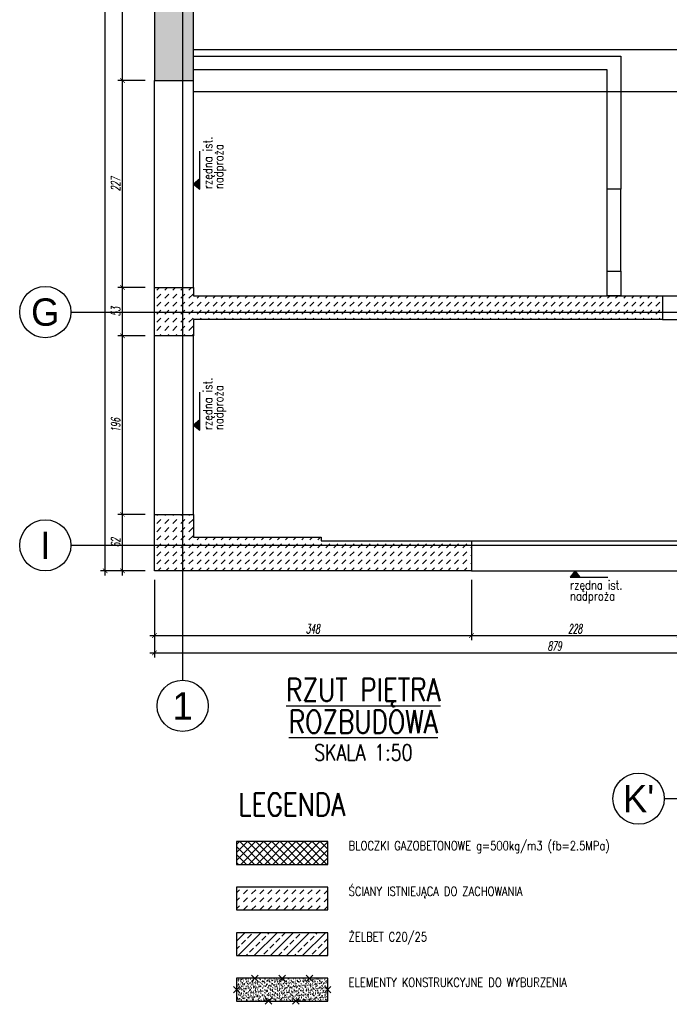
# Model space of a CAD drawing. Header units: millimetres. Extents: x -66901 to 936319, y -323998 to 488548.
# Tile 59 of 84: x 526350 to 533483, y 267845 to 278651. Entities that reach past the tile are written whole.
import ezdxf
from ezdxf.enums import TextEntityAlignment as Align
from ezdxf.lldxf.tags import DXFTag

# ---------------------------------------------------------------- set-up
doc = ezdxf.new("R2010")
doc.units = ezdxf.units.MM
doc.header["$LTSCALE"] = 5
doc.header["$MEASUREMENT"] = 0
for name, color, linetype in [('K-BELKI', 5, 'DASHED2'), ('K-HATCH', 8, 'Continuous'), ('K-OSIE', 1, 'CENTER'), ('K-S$UPY', 4, 'Continuous'), ('K-SC_KON', 2, 'Continuous'), ('K-WYMIARY', 254, 'Continuous'), ('N-20-RZEDNA', 254, 'Continuous'), ('N-35', 101, 'Continuous'), ('N-50', 4, 'Continuous'), ('S-25', 71, 'Continuous'), ('ŚCIANY_NIENOŚNE', 125, 'DASHED2')]:
    doc.layers.add(name, color=color, linetype=linetype)
doc.styles.add('GENERATED_STYLE_3', font='txt')
doc.styles.add('ROMANS', font='romans.shx', dxfattribs={"width": 0.8, "oblique": 10})
doc.styles.add('WYMIARY', font='romans.shx', dxfattribs={"width": 0.6, "oblique": 10})
tags = doc.linetypes.add('CENTER', pattern=[2, 1.25, -0.25, 0.25, -0.25]).pattern_tags.tags
tags[10:11] = [DXFTag(74, 4), DXFTag(75, 0), DXFTag(340, '0'), DXFTag(46, 1.0), DXFTag(50, 0.0), DXFTag(44, 0.0), DXFTag(45, 0.0)]
tags[8:9] = [DXFTag(74, 4), DXFTag(75, 0), DXFTag(340, '0'), DXFTag(46, 1.0), DXFTag(50, 0.0), DXFTag(44, 0.0), DXFTag(45, 0.0)]
tags[6:7] = [DXFTag(74, 4), DXFTag(75, 0), DXFTag(340, '0'), DXFTag(46, 1.0), DXFTag(50, 0.0), DXFTag(44, 0.0), DXFTag(45, 0.0)]
tags[4:5] = [DXFTag(74, 4), DXFTag(75, 0), DXFTag(340, '0'), DXFTag(46, 1.0), DXFTag(50, 0.0), DXFTag(44, 0.0), DXFTag(45, 0.0)]
tags = doc.linetypes.add('DASHED2', pattern=[0.375, 0.25, -0.125]).pattern_tags.tags
tags[6:7] = [DXFTag(74, 4), DXFTag(75, 0), DXFTag(340, '0'), DXFTag(46, 1.0), DXFTag(50, 0.0), DXFTag(44, 0.0), DXFTag(45, 0.0)]
tags[4:5] = [DXFTag(74, 4), DXFTag(75, 0), DXFTag(340, '0'), DXFTag(46, 1.0), DXFTag(50, 0.0), DXFTag(44, 0.0), DXFTag(45, 0.0)]
doc.dimstyles.new('CM50', dxfattribs={"dimscale": 50, "dimtxt": 2, "dimasz": 1, "dimexe": 1, "dimexo": 2, "dimgap": 0.5, "dimtad": 1, "dimlfac": 0.1, "dimrnd": 0.5, "dimdsep": 46, "dimtxsty": 'WYMIARY', "dimblk": 'ARCHTICK', "dimcen": 0, "dimdle": 1, "dimclrd": 253, "dimclre": 251, "dimclrt": 30, "dimaunit": 1, "dimadec": 0, "dimazin": 0, "dimtfac": 1, "dimtix": 1, "dimtmove": 0, "dimatfit": 3, "dimldrblk": 'ARCHTICK', "dimfxl": 1, "dimtvp": 0.4, "dimtolj": 1, "dimarcsym": 0})

# ---------------------------------------------------------------- blocks, each defined once
blk = doc.blocks.new('_ArchTick')
at = {"color": 0, "linetype": 'ByBlock', "const_width": 0.15}
blk.add_lwpolyline([(-0.5, -0.5), (0.5, 0.5)], dxfattribs=at)
blk = doc.blocks.new('*D831')
at = {"layer": 'Defpoints', "color": 0, "transparency": 16777216}
for p in [(527829, 272602), (531309, 272602), (531309, 271892)]:
    blk.add_point(p, dxfattribs=at)
at = {"layer": 'K-WYMIARY', "color": 251, "lineweight": -2, "transparency": 16777216}
for p, q in [((527829, 272502), (527829, 271842)), ((531309, 272502), (531309, 271842))]:
    blk.add_line(p, q, dxfattribs=at)
at = {"layer": 'K-WYMIARY', "color": 253, "lineweight": -2, "transparency": 16777216}
blk.add_line((527779, 271892), (531359, 271892), dxfattribs=at)
at = {"layer": 'K-WYMIARY', "color": 253, "lineweight": -2, "transparency": 16777216, "xscale": 50, "yscale": 50, "zscale": 50, "rotation": 180}
blk.add_blockref('_ArchTick', (527829, 271892), dxfattribs=at)
at = {"layer": 'K-WYMIARY', "color": 253, "lineweight": -2, "transparency": 16777216, "xscale": 50, "yscale": 50, "zscale": 50}
blk.add_blockref('_ArchTick', (531309, 271892), dxfattribs=at)
at = {"layer": 'K-WYMIARY', "color": 30, "transparency": 16777216, "insert": (529569, 271966), "char_height": 100, "attachment_point": 5, "style": 'WYMIARY'}
blk.add_mtext('\\A1;348', dxfattribs=at)
blk = doc.blocks.new('*D832')
at = {"layer": 'Defpoints', "color": 0, "transparency": 16777216}
for p in [(531309, 272602), (533589, 272602), (533589, 271892)]:
    blk.add_point(p, dxfattribs=at)
at = {"layer": 'K-WYMIARY', "color": 251, "lineweight": -2, "transparency": 16777216}
for p, q in [((531309, 272502), (531309, 271842)), ((533589, 272502), (533589, 271842))]:
    blk.add_line(p, q, dxfattribs=at)
at = {"layer": 'K-WYMIARY', "color": 253, "lineweight": -2, "transparency": 16777216}
blk.add_line((531259, 271892), (533639, 271892), dxfattribs=at)
at = {"layer": 'K-WYMIARY', "color": 253, "lineweight": -2, "transparency": 16777216, "xscale": 50, "yscale": 50, "zscale": 50, "rotation": 180}
blk.add_blockref('_ArchTick', (531309, 271892), dxfattribs=at)
at = {"layer": 'K-WYMIARY', "color": 253, "lineweight": -2, "transparency": 16777216, "xscale": 50, "yscale": 50, "zscale": 50}
blk.add_blockref('_ArchTick', (533589, 271892), dxfattribs=at)
at = {"layer": 'K-WYMIARY', "color": 30, "transparency": 16777216, "insert": (532449, 271966), "char_height": 100, "attachment_point": 5, "style": 'WYMIARY'}
blk.add_mtext('\\A1;228', dxfattribs=at)
blk = doc.blocks.new('*D834')
at = {"layer": 'Defpoints', "color": 0, "transparency": 16777216}
for p in [(527829, 272602), (536619, 272602), (536619, 271702)]:
    blk.add_point(p, dxfattribs=at)
at = {"layer": 'K-WYMIARY', "color": 251, "lineweight": -2, "transparency": 16777216}
for p, q in [((527829, 272502), (527829, 271652)), ((536619, 272502), (536619, 271652))]:
    blk.add_line(p, q, dxfattribs=at)
at = {"layer": 'K-WYMIARY', "color": 253, "lineweight": -2, "transparency": 16777216}
blk.add_line((527779, 271702), (536669, 271702), dxfattribs=at)
at = {"layer": 'K-WYMIARY', "color": 253, "lineweight": -2, "transparency": 16777216, "xscale": 50, "yscale": 50, "zscale": 50, "rotation": 180}
blk.add_blockref('_ArchTick', (527829, 271702), dxfattribs=at)
at = {"layer": 'K-WYMIARY', "color": 253, "lineweight": -2, "transparency": 16777216, "xscale": 50, "yscale": 50, "zscale": 50}
blk.add_blockref('_ArchTick', (536619, 271702), dxfattribs=at)
at = {"layer": 'K-WYMIARY', "color": 30, "transparency": 16777216, "insert": (532224, 271776), "char_height": 100, "attachment_point": 5, "style": 'WYMIARY'}
blk.add_mtext('\\A1;879', dxfattribs=at)
blk = doc.blocks.new('*D835')
at = {"layer": 'Defpoints', "color": 0, "transparency": 16777216}
for p in [(527479, 273222), (527829, 273222), (527829, 272602)]:
    blk.add_point(p, dxfattribs=at)
at = {"layer": 'K-WYMIARY', "color": 251, "lineweight": -2, "transparency": 16777216}
for p, q in [((527729, 273222), (527429, 273222)), ((527729, 272602), (527429, 272602))]:
    blk.add_line(p, q, dxfattribs=at)
at = {"layer": 'K-WYMIARY', "color": 253, "lineweight": -2, "transparency": 16777216}
blk.add_line((527479, 272552), (527479, 273272), dxfattribs=at)
at = {"layer": 'K-WYMIARY', "color": 253, "lineweight": -2, "transparency": 16777216, "xscale": 50, "yscale": 50, "zscale": 50}
for p, rotation in [((527479, 273222), 90), ((527479, 272602), 270)]:
    blk.add_blockref('_ArchTick', p, dxfattribs=dict(at, rotation=rotation))
at = {"layer": 'K-WYMIARY', "color": 30, "transparency": 16777216, "insert": (527404, 272912), "char_height": 100, "attachment_point": 5, "rotation": 90, "style": 'WYMIARY'}
blk.add_mtext('\\A1;62', dxfattribs=at)
blk = doc.blocks.new('*D836')
at = {"layer": 'Defpoints', "color": 0, "transparency": 16777216}
for p in [(527479, 275182), (527829, 275182), (527829, 273222)]:
    blk.add_point(p, dxfattribs=at)
at = {"layer": 'K-WYMIARY', "color": 253, "lineweight": -2, "transparency": 16777216}
blk.add_line((527479, 273172), (527479, 275232), dxfattribs=at)
at = {"layer": 'K-WYMIARY', "color": 251, "lineweight": -2, "transparency": 16777216}
for p, q in [((527729, 275182), (527429, 275182)), ((527729, 273222), (527429, 273222))]:
    blk.add_line(p, q, dxfattribs=at)
at = {"layer": 'K-WYMIARY', "color": 253, "lineweight": -2, "transparency": 16777216, "xscale": 50, "yscale": 50, "zscale": 50}
for p, rotation in [((527479, 275182), 90), ((527479, 273222), 270)]:
    blk.add_blockref('_ArchTick', p, dxfattribs=dict(at, rotation=rotation))
at = {"layer": 'K-WYMIARY', "color": 30, "transparency": 16777216, "insert": (527404, 274202), "char_height": 100, "attachment_point": 5, "rotation": 90, "style": 'WYMIARY'}
blk.add_mtext('\\A1;196', dxfattribs=at)
blk = doc.blocks.new('*D837')
at = {"layer": 'Defpoints', "color": 0, "transparency": 16777216}
for p in [(527479, 275712), (527829, 275712), (527829, 275182)]:
    blk.add_point(p, dxfattribs=at)
at = {"layer": 'K-WYMIARY', "color": 251, "lineweight": -2, "transparency": 16777216}
for p, q in [((527729, 275712), (527429, 275712)), ((527729, 275182), (527429, 275182))]:
    blk.add_line(p, q, dxfattribs=at)
at = {"layer": 'K-WYMIARY', "color": 253, "lineweight": -2, "transparency": 16777216}
blk.add_line((527479, 275132), (527479, 275762), dxfattribs=at)
at = {"layer": 'K-WYMIARY', "color": 253, "lineweight": -2, "transparency": 16777216, "xscale": 50, "yscale": 50, "zscale": 50}
for p, rotation in [((527479, 275712), 90), ((527479, 275182), 270)]:
    blk.add_blockref('_ArchTick', p, dxfattribs=dict(at, rotation=rotation))
at = {"layer": 'K-WYMIARY', "color": 30, "transparency": 16777216, "insert": (527404, 275447), "char_height": 100, "attachment_point": 5, "rotation": 90, "style": 'WYMIARY'}
blk.add_mtext('\\A1;53', dxfattribs=at)
blk = doc.blocks.new('*D838')
at = {"layer": 'Defpoints', "color": 0, "transparency": 16777216}
for p in [(527479, 277982), (527829, 277982), (527829, 275712)]:
    blk.add_point(p, dxfattribs=at)
at = {"layer": 'K-WYMIARY', "color": 251, "lineweight": -2, "transparency": 16777216}
for p, q in [((527729, 277982), (527429, 277982)), ((527729, 275712), (527429, 275712))]:
    blk.add_line(p, q, dxfattribs=at)
at = {"layer": 'K-WYMIARY', "color": 253, "lineweight": -2, "transparency": 16777216}
blk.add_line((527479, 275662), (527479, 278032), dxfattribs=at)
at = {"layer": 'K-WYMIARY', "color": 253, "lineweight": -2, "transparency": 16777216, "xscale": 50, "yscale": 50, "zscale": 50}
for p, rotation in [((527479, 277982), 90), ((527479, 275712), 270)]:
    blk.add_blockref('_ArchTick', p, dxfattribs=dict(at, rotation=rotation))
at = {"layer": 'K-WYMIARY', "color": 30, "transparency": 16777216, "insert": (527404, 276847), "char_height": 100, "attachment_point": 5, "rotation": 90, "style": 'WYMIARY'}
blk.add_mtext('\\A1;227', dxfattribs=at)
blk = doc.blocks.new('*D839')
at = {"layer": 'Defpoints', "color": 0, "transparency": 16777216}
for p in [(527479, 287392), (527829, 287392), (527829, 277982)]:
    blk.add_point(p, dxfattribs=at)
at = {"layer": 'K-WYMIARY', "color": 253, "lineweight": -2, "transparency": 16777216}
blk.add_line((527479, 277932), (527479, 287442), dxfattribs=at)
at = {"layer": 'K-WYMIARY', "color": 251, "lineweight": -2, "transparency": 16777216}
for p, q in [((527729, 287392), (527429, 287392)), ((527729, 277982), (527429, 277982))]:
    blk.add_line(p, q, dxfattribs=at)
at = {"layer": 'K-WYMIARY', "color": 253, "lineweight": -2, "transparency": 16777216, "xscale": 50, "yscale": 50, "zscale": 50}
for p, rotation in [((527479, 287392), 90), ((527479, 277982), 270)]:
    blk.add_blockref('_ArchTick', p, dxfattribs=dict(at, rotation=rotation))
at = {"layer": 'K-WYMIARY', "color": 30, "transparency": 16777216, "insert": (527404, 282687), "char_height": 100, "attachment_point": 5, "rotation": 90, "style": 'WYMIARY'}
blk.add_mtext('\\A1;941', dxfattribs=at)
blk = doc.blocks.new('*D845')
at = {"layer": 'Defpoints', "color": 0, "transparency": 16777216}
for p in [(527289, 287392), (527829, 287392), (527829, 272602)]:
    blk.add_point(p, dxfattribs=at)
at = {"layer": 'K-WYMIARY', "color": 253, "lineweight": -2, "transparency": 16777216}
blk.add_line((527289, 272552), (527289, 287442), dxfattribs=at)
at = {"layer": 'K-WYMIARY', "color": 251, "lineweight": -2, "transparency": 16777216}
for p, q in [((527729, 287392), (527239, 287392)), ((527729, 272602), (527239, 272602))]:
    blk.add_line(p, q, dxfattribs=at)
at = {"layer": 'K-WYMIARY', "color": 253, "lineweight": -2, "transparency": 16777216, "xscale": 50, "yscale": 50, "zscale": 50}
for p, rotation in [((527289, 287392), 90), ((527289, 272602), 270)]:
    blk.add_blockref('_ArchTick', p, dxfattribs=dict(at, rotation=rotation))
at = {"layer": 'K-WYMIARY', "color": 30, "transparency": 16777216, "insert": (527214, 279997), "char_height": 100, "attachment_point": 5, "rotation": 90, "style": 'WYMIARY'}
blk.add_mtext('\\A1;1479', dxfattribs=at)

msp = doc.modelspace()

# ---------------------------------------------------------------- hatches: boundary and pattern name
at = {"layer": 'K-HATCH', "lineweight": 0}
h = msp.add_hatch(dxfattribs=at)
h.set_pattern_fill('DASH', color=256, scale=500, angle=45, style=0)
h.paths.add_polyline_path([(528139, 287001.848), (527829, 287001.848), (527829, 277981.848), (528139, 277981.848)])
h.paths.add_polyline_path([(528259, 286961.848), (529669, 286961.848), (529669, 287001.848), (528139, 287001.848), (528139, 277981.848), (528259, 277981.848)])
h.paths.add_polyline_path([(528139, 287051.848), (527829, 287051.848), (527829, 287001.848), (528139, 287001.848)])
h.paths.add_polyline_path([(529669, 287051.848), (528139, 287051.848), (528139, 287001.848), (529669, 287001.848)])
h.paths.add_polyline_path([(529669, 287391.848), (528139, 287391.848), (528139, 287051.848), (529669, 287051.848)])
h.paths.add_polyline_path([(528139, 287391.848), (527829, 287391.848), (527829, 287051.848), (528139, 287051.848)])
h = msp.add_hatch(dxfattribs=at)
h.set_pattern_fill('DASH', color=256, scale=500, angle=45, style=0)
h.paths.add_polyline_path([(528139, 275711.848), (527829, 275711.848), (527829, 275441.848), (528139, 275441.848)])
h.paths.add_polyline_path([(528139, 275441.848), (527829, 275441.848), (527829, 275181.848), (528139, 275181.848)])
h.paths.add_polyline_path([(533409, 275441.848), (528139, 275441.848), (528139, 275181.848), (528259, 275181.848), (528259, 275361.848), (533409, 275361.848)])
h.paths.add_polyline_path([(533409, 275621.848), (528259, 275621.848), (528259, 275711.848), (528139, 275711.848), (528139, 275441.848), (533409, 275441.848)])
h = msp.add_hatch(dxfattribs=at)
h.set_pattern_fill('DASH', color=256, scale=500, angle=45, style=0)
h.paths.add_polyline_path([(528139, 273221.848), (527829, 273221.848), (527829, 272881.848), (528139, 272881.848)])
h.paths.add_polyline_path([(528139, 272881.848), (527829, 272881.848), (527829, 272601.848), (528139, 272601.848)])
h.paths.add_polyline_path([(531309, 272881.848), (528139, 272881.848), (528139, 272601.848), (531309, 272601.848)])
h.paths.add_polyline_path([(529659, 272971.848), (528259, 272971.848), (528259, 273221.848), (528139, 273221.848), (528139, 272881.848), (531309, 272881.848), (531309, 272931.848), (529659, 272931.848)])
h = msp.add_hatch(dxfattribs=at)
h.set_pattern_fill('ANSI37', color=256, scale=500, style=0)
h.set_pattern_definition([(45, (4462620.22, 8325744.11), (-44.19417382, 44.19417382), []), (135, (4462620.22, 8325744.11), (-44.19417382, -44.19417382), [])])
h.paths.add_polyline_path([(528731.858, 269630), (528731.858, 269380), (529731.858, 269380), (529731.858, 269630)])
h = msp.add_hatch(dxfattribs=at)
h.set_pattern_fill('DASH', color=256, scale=500, angle=45, style=0)
h.set_pattern_definition([(45, (4462620.22, 8325744.11), (9e-15, 88.38834765), [62.5, -62.5])])
h.paths.add_polyline_path([(528731.858, 269130), (528731.858, 268880), (529731.858, 268880), (529731.858, 269130)])
at = {"layer": 'K-HATCH'}
h = msp.add_hatch(dxfattribs=at)
h.set_pattern_fill('ANSI33', color=256, scale=500, style=0)
h.set_pattern_definition([(45, (4462620.22, 8325744.11), (-88.3883476, 88.3883476), []), (45, (4462708.61, 8325744.11), (-88.3883476, 88.3883476), [62.5, -31.25])])
h.paths.add_polyline_path([(528731.858, 268630), (528731.858, 268380), (529731.858, 268380), (529731.858, 268630)])
h = msp.add_hatch(dxfattribs=at)
h.set_pattern_fill('AR-SAND', color=256, scale=20, style=0)
h.set_pattern_definition([(37.5, (4462620.22, 8326244.11), (-1.25986716, 38.53647538), [0, -30.4, 0, -34, 0, -32.5]), (7.5, (4462620.22, 8326244.11), (35.3955341, 56.4429213), [0, -16.4, 0, -27.4, 0, -10.5]), (327.5, (4462595.62, 8326244.11), (62.28283724, 0.11318107), [0, -10, 0, -36, 0, -47]), (317.5, (4462595.62, 8326244.11), (60.1225321, 17.5535113), [0, -5, 0, -23.6, 0, -27])])
h.paths.add_polyline_path([(528731.858, 268130), (528731.858, 267880), (529731.858, 267880), (529731.858, 268130)])
at = {"layer": 'N-20-RZEDNA', "lineweight": 0}
for points in [[(528328.282, 276902.848), (528259, 276846.848), (528328.282, 276790.848)], [(528328.282, 274257.848), (528259, 274201.848), (528328.282, 274145.848)], [(532505, 272532.566), (532449, 272601.848), (532393, 272532.566)]]:
    msp.add_hatch(color=256, dxfattribs=at).paths.add_polyline_path(points)

# ---------------------------------------------------------------- linework, layer by layer
at = {"layer": 'K-BELKI'}
for p, q in [((528259, 278321.848), (536189, 278321.848)), ((527829, 275711.848), (527829, 277981.848)), ((528259, 275711.848), (528259, 277981.848)), ((528259, 277861.848), (536039, 277861.848)), ((532799, 275891.848), (532799, 276791.848)), ((532949, 275891.848), (532949, 276791.848)), ((533409, 275621.848), (534909, 275621.848)), ((533409, 275361.848), (534909, 275361.848)), ((527829, 273221.848), (527829, 275181.848)), ((528259, 273221.848), (528259, 275181.848)), ((531309, 272931.848), (533589, 272931.848)), ((531309, 272601.848), (533589, 272601.848))]:
    msp.add_line(p, q, dxfattribs=at)
at = {"layer": 'K-OSIE'}
for p, q in [((528139, 288432.5), (528139, 271401.5)), ((526912.5, 275441.848), (537119, 275441.848)), ((526912.5, 272881.848), (537119, 272881.848)), ((533426.5, 270101.848), (549179, 270101.848))]:
    msp.add_line(p, q, dxfattribs=at)
for centre in [(526631.25, 275441.848), (526631.25, 272881.848), (528139, 271120.25), (533145.25, 270101.848)]:
    msp.add_circle(centre, 281.25, dxfattribs=at)
at = {"layer": 'K-S$UPY'}
msp.add_lwpolyline([(528731.858, 268380), (529731.858, 268380), (529731.858, 268630), (528731.858, 268630)], close=True, dxfattribs=at)
at = {"layer": 'K-SC_KON'}
for points in [[(528259, 286961.848), (529669, 286961.848), (529669, 287391.848), (527829, 287391.848), (527829, 277981.848), (528259, 277981.848), (528259, 286961.848)], [(528259, 275361.848), (528259, 275181.848), (527829, 275181.848), (527829, 275711.848), (528259, 275711.848), (528259, 275621.848), (533409, 275621.848), (533409, 275361.848), (528259, 275361.848)], [(527829, 272601.848), (527829, 273221.848), (528259, 273221.848), (528259, 272971.848), (529659, 272971.848), (529659, 272931.848), (529659, 272931.848), (531309, 272931.848), (531309, 272601.848), (527829, 272601.848)]]:
    msp.add_lwpolyline(points, dxfattribs=at)
for points in [[(528731.858, 269380), (529731.858, 269380), (529731.858, 269630), (528731.858, 269630)], [(528731.858, 268880), (529731.858, 268880), (529731.858, 269130), (528731.858, 269130)]]:
    msp.add_lwpolyline(points, close=True, dxfattribs=at)
at = {"layer": 'N-20-RZEDNA'}
for points in [[(528328.282, 276902.848), (528259, 276846.848), (528328.282, 276790.848), (528328.282, 277206.848)], [(528328.282, 274257.848), (528259, 274201.848), (528328.282, 274145.848), (528328.282, 274561.848)], [(532505, 272532.566), (532449, 272601.848), (532393, 272532.566), (532809, 272532.566)]]:
    msp.add_lwpolyline(points, dxfattribs=at)
at = {"layer": 'ŚCIANY_NIENOŚNE'}
for p, q in [((528896.502, 268165.355), (528967.213, 268094.645)), ((528967.213, 268165.355), (528896.502, 268094.645)), ((529196.502, 268165.355), (529267.213, 268094.645)), ((529267.213, 268165.355), (529196.502, 268094.645)), ((529496.502, 268165.355), (529567.213, 268094.645)), ((529567.213, 268165.355), (529496.502, 268094.645)), ((528696.502, 268040.355), (528767.213, 267969.645)), ((528767.213, 268040.355), (528696.502, 267969.645)), ((529696.502, 268040.355), (529767.213, 267969.645)), ((529767.213, 268040.355), (529696.502, 267969.645)), ((529046.502, 267915.355), (529117.213, 267844.645)), ((529117.213, 267915.355), (529046.502, 267844.645)), ((529346.502, 267915.355), (529417.213, 267844.645)), ((529417.213, 267915.355), (529346.502, 267844.645))]:
    msp.add_line(p, q, dxfattribs=at)
msp.add_lwpolyline([(532949, 278251.848), (532949, 276791.848), (532799, 276791.848), (532799, 278101.848), (528259, 278101.848), (528259, 278251.848), (532949, 278251.848)], dxfattribs=at)
for points in [[(532799, 275891.848), (532949, 275891.848), (532949, 275621.848), (532799, 275621.848)], [(528731.858, 267880), (529731.858, 267880), (529731.858, 268130), (528731.858, 268130)]]:
    msp.add_lwpolyline(points, close=True, dxfattribs=at)

# ---------------------------------------------------------------- texts
at = {"layer": 'N-20-RZEDNA', "style": 'ROMANS', "width": 0.8}
for s, p in [('rzędna ist.', (528494.949, 276790.848)), ('nadproża', (528614.949, 276790.848)), ('rzędna ist.', (528494.949, 274145.848)), ('nadproża', (528614.949, 274145.848))]:
    msp.add_text(s, height=100, rotation=90, dxfattribs=at).set_placement(p, align=Align.BOTTOM_LEFT)
for s, p in [('rzędna ist.', (532393, 272365.9)), ('nadproża', (532393, 272245.9))]:
    msp.add_text(s, height=100, dxfattribs=at).set_placement(p, align=Align.BOTTOM_LEFT)
at = {"layer": 'N-35', "style": 'ROMANS', "width": 0.8}
msp.add_text('SKALA 1:50', height=175, dxfattribs=at).set_placement((530123.5, 270521), align=Align.CENTER)
at = {"layer": 'N-50', "style": 'GENERATED_STYLE_3'}
for s, p in [('G', (526631.25, 275441.848)), ('I', (526631.25, 272881.848)), ('1', (528139, 271120.25)), ("K'", (533145.25, 270101.848))]:
    msp.add_text(s, height=300, dxfattribs=at).set_placement(p, align=Align.MIDDLE)
at = {"layer": 'N-50', "style": 'ROMANS', "width": 0.8}
for s, p in [('%%URZUT PIĘTRA', (530123.5, 271171)), ('%%UROZBUDOWA', (530123.5, 270821))]:
    msp.add_text(s, height=250, dxfattribs=at).set_placement(p, align=Align.CENTER)
msp.add_text('LEGENDA', height=250, dxfattribs=at).set_placement((529338.088, 269837.803), align=Align.BOTTOM_CENTER)
at = {"layer": 'S-25', "style": 'ROMANS', "width": 0.8}
for s, p in [('BLOCZKI GAZOBETONOWE g=500kg/m3 (fb=2.5MPa)', (529962.293, 269534.911)), ('ŚCIANY ISTNIEJĄCA DO ZACHOWANIA', (529962.293, 269034.911)), ('ŻELBET C20/25', (529962.293, 268534.911)), ('ELEMENTY KONSTRUKCYJNE DO WYBURZENIA', (529962.293, 268034.911))]:
    msp.add_text(s, height=100, dxfattribs=at).set_placement(p)

# ---------------------------------------------------------------- dimensions: what is measured, and where the dimension line sits
at = {"layer": 'K-WYMIARY'}
for base, p1, p2, picture, middle in [((527289, 287391.848), (527829, 272601.848), (527829, 287391.848), '*D845', (527214, 279996.848)), ((527479, 287391.848), (527829, 277981.848), (527829, 287391.848), '*D839', (527404, 282686.848)), ((527479, 277981.848), (527829, 275711.848), (527829, 277981.848), '*D838', (527404, 276846.848)), ((527479, 275711.848), (527829, 275181.848), (527829, 275711.848), '*D837', (527404, 275446.848)), ((527479, 275181.848), (527829, 273221.848), (527829, 275181.848), '*D836', (527404, 274201.848)), ((527479, 273221.848), (527829, 272601.848), (527829, 273221.848), '*D835', (527404, 272911.848))]:
    dim = msp.add_linear_dim(base=base, p1=p1, p2=p2, angle=90, dimstyle='CM50', override={"dimtmove": 1}, dxfattribs=at)
    dim.commit()
    dim.dimension.update_dxf_attribs({"geometry": picture, "text_midpoint": middle})
for base, p1, p2, picture, middle in [((531309, 271891.5), (527829, 272601.848), (531309, 272601.848), '*D831', (529569, 271966.5)), ((536619, 271701.5), (527829, 272601.848), (536619, 272601.848), '*D834', (532224, 271776.5)), ((533589, 271891.5), (531309, 272601.848), (533589, 272601.848), '*D832', (532449, 271966.5))]:
    dim = msp.add_linear_dim(base=base, p1=p1, p2=p2, dimstyle='CM50', override={"dimtmove": 1}, dxfattribs=at)
    dim.commit()
    dim.dimension.update_dxf_attribs({"geometry": picture, "text_midpoint": middle})

doc.saveas('drawing.dxf')
